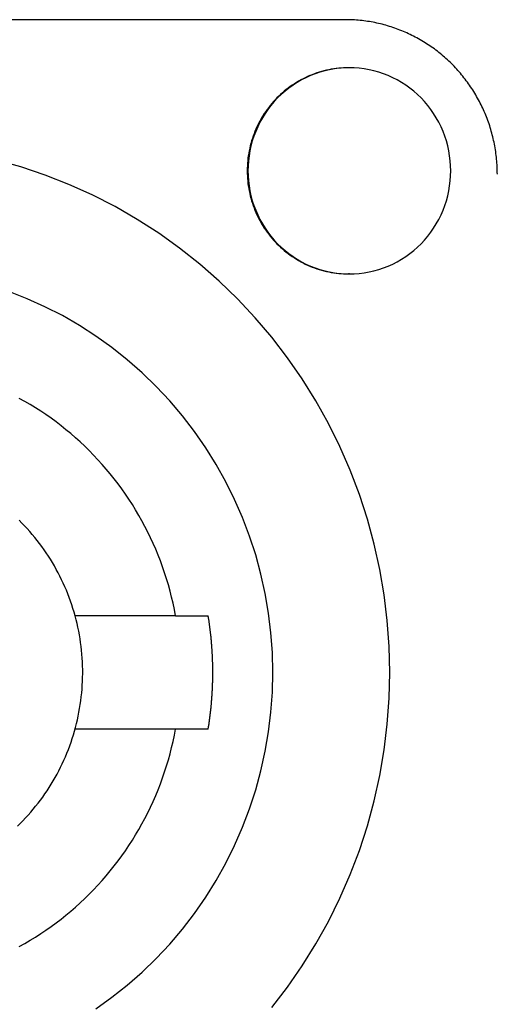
# Model space of a CAD drawing. Extents: x 987 to 2641, y 1244 to 2490.
# Tile 99 of 138: x 2539 to 2553, y 1865 to 1893. Entities that reach past the tile are written whole.
import ezdxf

# ---------------------------------------------------------------- set-up
doc = ezdxf.new("R2010")
doc.units = 0
doc.layers.add('KF_GRAVIS_8_REAR', color=7, linetype='CONTINUOUS')

# ---------------------------------------------------------------- blocks, each defined once
blk = doc.blocks.new('KF_GRAVIS_8_REAR')
at = {"layer": 'KF_GRAVIS_8_REAR'}
for p, q in [((34.0672, -252.5), (5.50777, -252.5)), ((34.18661, -253.9), (34.16568, -253.9)), ((34.18661, -259.9), (34.16568, -259.9)), ((29.12439, -269.85), (26.19504, -269.85)), ((29.12439, -269.85), (30.07362, -269.85)), ((29.12439, -273.15), (26.19504, -273.15)), ((30.07362, -273.15), (29.12439, -273.15))]:
    blk.add_line(p, q, dxfattribs=at)
for points in [[(38.4988, -257, 0), (38.4985, -256.945, 0), (38.4975, -256.89, 0), (38.4958, -256.834, 0), (38.4935, -256.779, 0), (38.4905, -256.724, 0), (38.4868, -256.669, 0), (38.4825, -256.614, 0), (38.4775, -256.559, 0), (38.4718, -256.504, 0), (38.4655, -256.449, 0), (38.4585, -256.394, 0), (38.4509, -256.34, 0), (38.4426, -256.285, 0), (38.4336, -256.231, 0), (38.424, -256.176, 0), (38.4137, -256.122, 0), (38.4027, -256.068, 0), (38.3912, -256.014, 0), (38.3789, -255.96, 0), (38.366, -255.907, 0), (38.3525, -255.853, 0), (38.3383, -255.8, 0), (38.3235, -255.747, 0), (38.308, -255.694, 0), (38.2919, -255.641, 0), (38.2752, -255.588, 0), (38.2578, -255.536, 0), (38.2398, -255.484, 0), (38.2211, -255.432, 0), (38.2019, -255.38, 0), (38.182, -255.329, 0), (38.1615, -255.278, 0), (38.1404, -255.227, 0), (38.1186, -255.176, 0), (38.0963, -255.126, 0), (38.0733, -255.076, 0), (38.0498, -255.026, 0), (38.0256, -254.977, 0), (38.0009, -254.928, 0), (37.9755, -254.879, 0), (37.9496, -254.83, 0), (37.9231, -254.782, 0), (37.896, -254.734, 0), (37.8683, -254.687, 0), (37.8401, -254.639, 0), (37.8113, -254.593, 0), (37.7819, -254.546, 0), (37.752, -254.5, 0), (37.7215, -254.454, 0), (37.6904, -254.409, 0), (37.6588, -254.364, 0), (37.6267, -254.319, 0), (37.5941, -254.275, 0), (37.5609, -254.231, 0), (37.5271, -254.188, 0), (37.4929, -254.145, 0), (37.4581, -254.103, 0), (37.4229, -254.061, 0), (37.3871, -254.019, 0), (37.3508, -253.978, 0), (37.3141, -253.937, 0), (37.2768, -253.897, 0), (37.2391, -253.857, 0), (37.2008, -253.818, 0), (37.1621, -253.779, 0), (37.123, -253.741, 0), (37.0834, -253.703, 0), (37.0433, -253.666, 0), (37.0028, -253.629, 0), (36.9618, -253.593, 0), (36.9204, -253.557, 0), (36.8786, -253.521, 0), (36.8363, -253.487, 0), (36.7937, -253.452, 0), (36.7506, -253.419, 0), (36.7071, -253.386, 0), (36.6632, -253.353, 0), (36.619, -253.321, 0), (36.5743, -253.289, 0), (36.5293, -253.258, 0), (36.4839, -253.228, 0), (36.4381, -253.198, 0), (36.392, -253.169, 0), (36.3455, -253.14, 0), (36.2987, -253.112, 0), (36.2515, -253.085, 0), (36.2041, -253.058, 0), (36.1563, -253.031, 0), (36.1081, -253.006, 0), (36.0597, -252.98, 0), (36.011, -252.956, 0), (35.962, -252.932, 0), (35.9127, -252.909, 0), (35.8631, -252.886, 0), (35.8132, -252.864, 0), (35.7631, -252.843, 0), (35.7127, -252.822, 0), (35.6621, -252.802, 0), (35.6113, -252.782, 0), (35.5602, -252.763, 0), (35.5089, -252.745, 0), (35.4573, -252.727, 0), (35.4056, -252.71, 0), (35.3536, -252.694, 0), (35.3015, -252.678, 0), (35.2492, -252.663, 0), (35.1967, -252.649, 0), (35.144, -252.635, 0), (35.0912, -252.622, 0), (35.0382, -252.609, 0), (34.985, -252.598, 0), (34.9318, -252.586, 0), (34.8784, -252.576, 0), (34.8248, -252.566, 0), (34.7712, -252.557, 0), (34.7175, -252.549, 0), (34.6636, -252.541, 0), (34.6097, -252.534, 0), (34.5557, -252.527, 0), (34.5016, -252.522, 0), (34.4474, -252.517, 0), (34.3932, -252.512, 0), (34.3389, -252.508, 0), (34.2846, -252.505, 0), (34.2303, -252.503, 0), (34.176, -252.501, 0), (34.1216, -252.5, 0), (34.0672, -252.5, 0)], [(34.1657, -253.9, 0), (34.0932, -253.901, 0), (34.0207, -253.904, 0), (33.9483, -253.908, 0), (33.8761, -253.914, 0), (33.804, -253.923, 0), (33.7322, -253.932, 0), (33.6606, -253.944, 0), (33.5893, -253.958, 0), (33.5184, -253.973, 0), (33.4478, -253.99, 0), (33.3777, -254.009, 0), (33.3081, -254.029, 0), (33.2389, -254.051, 0), (33.1704, -254.075, 0), (33.1024, -254.101, 0), (33.0351, -254.128, 0), (32.9684, -254.157, 0), (32.9025, -254.188, 0), (32.8373, -254.22, 0), (32.773, -254.254, 0), (32.7094, -254.29, 0), (32.6468, -254.327, 0), (32.5851, -254.365, 0), (32.5243, -254.406, 0), (32.4645, -254.447, 0), (32.4057, -254.49, 0), (32.348, -254.535, 0), (32.2914, -254.581, 0), (32.2359, -254.628, 0), (32.1816, -254.677, 0), (32.1285, -254.727, 0), (32.0766, -254.779, 0), (32.0259, -254.831, 0), (31.9766, -254.885, 0), (31.9286, -254.94, 0), (31.8819, -254.997, 0), (31.8366, -255.054, 0), (31.7927, -255.113, 0), (31.7502, -255.173, 0), (31.7092, -255.233, 0), (31.6696, -255.295, 0), (31.6316, -255.358, 0), (31.5951, -255.421, 0), (31.5601, -255.486, 0), (31.5267, -255.551, 0), (31.4949, -255.617, 0), (31.4647, -255.684, 0), (31.4361, -255.752, 0), (31.4092, -255.82, 0), (31.384, -255.889, 0), (31.3604, -255.959, 0), (31.3385, -256.029, 0), (31.3183, -256.1, 0), (31.2998, -256.171, 0), (31.283, -256.243, 0), (31.268, -256.315, 0), (31.2547, -256.387, 0), (31.2432, -256.46, 0), (31.2335, -256.533, 0), (31.2255, -256.606, 0), (31.2193, -256.679, 0), (31.2148, -256.753, 0), (31.2121, -256.826, 0), (31.2113, -256.9, 0), (31.2121, -256.974, 0), (31.2148, -257.047, 0), (31.2193, -257.121, 0), (31.2255, -257.194, 0), (31.2335, -257.267, 0), (31.2432, -257.34, 0), (31.2547, -257.413, 0), (31.268, -257.485, 0), (31.283, -257.557, 0), (31.2998, -257.629, 0), (31.3183, -257.7, 0), (31.3385, -257.771, 0), (31.3604, -257.841, 0), (31.384, -257.911, 0), (31.4092, -257.98, 0), (31.4361, -258.048, 0), (31.4647, -258.116, 0), (31.4949, -258.183, 0), (31.5267, -258.249, 0), (31.5601, -258.314, 0), (31.5951, -258.379, 0), (31.6316, -258.442, 0), (31.6696, -258.505, 0), (31.7092, -258.567, 0), (31.7502, -258.627, 0), (31.7927, -258.687, 0), (31.8366, -258.746, 0), (31.8819, -258.803, 0), (31.9286, -258.86, 0), (31.9766, -258.915, 0), (32.0259, -258.969, 0), (32.0766, -259.021, 0), (32.1285, -259.073, 0), (32.1816, -259.123, 0), (32.2359, -259.172, 0), (32.2914, -259.219, 0), (32.348, -259.265, 0), (32.4057, -259.31, 0), (32.4645, -259.353, 0), (32.5243, -259.394, 0), (32.5851, -259.435, 0), (32.6468, -259.473, 0), (32.7094, -259.51, 0), (32.773, -259.546, 0), (32.8373, -259.58, 0), (32.9025, -259.612, 0), (32.9684, -259.643, 0), (33.0351, -259.672, 0), (33.1024, -259.699, 0), (33.1704, -259.725, 0), (33.2389, -259.749, 0), (33.3081, -259.771, 0), (33.3777, -259.791, 0), (33.4478, -259.81, 0), (33.5184, -259.827, 0), (33.5893, -259.842, 0), (33.6606, -259.856, 0), (33.7322, -259.868, 0), (33.804, -259.877, 0), (33.8761, -259.886, 0), (33.9483, -259.892, 0), (34.0207, -259.896, 0), (34.0932, -259.899, 0), (34.1657, -259.9, 0)], [(34.1657, -253.9, 0), (34.0932, -253.901, 0), (34.0207, -253.904, 0), (33.9483, -253.908, 0), (33.8761, -253.914, 0), (33.804, -253.923, 0), (33.7322, -253.932, 0), (33.6606, -253.944, 0), (33.5893, -253.958, 0), (33.5184, -253.973, 0), (33.4478, -253.99, 0), (33.3777, -254.009, 0), (33.3081, -254.029, 0), (33.2389, -254.051, 0), (33.1704, -254.075, 0), (33.1024, -254.101, 0), (33.0351, -254.128, 0), (32.9684, -254.157, 0), (32.9025, -254.188, 0), (32.8373, -254.22, 0), (32.773, -254.254, 0), (32.7094, -254.29, 0), (32.6468, -254.327, 0), (32.5851, -254.365, 0), (32.5243, -254.406, 0), (32.4645, -254.447, 0), (32.4057, -254.49, 0), (32.348, -254.535, 0), (32.2914, -254.581, 0), (32.2359, -254.628, 0), (32.1816, -254.677, 0), (32.1285, -254.727, 0), (32.0766, -254.779, 0), (32.0259, -254.831, 0), (31.9766, -254.885, 0), (31.9286, -254.94, 0), (31.8819, -254.997, 0), (31.8366, -255.054, 0), (31.7927, -255.113, 0), (31.7502, -255.173, 0), (31.7092, -255.233, 0), (31.6696, -255.295, 0), (31.6316, -255.358, 0), (31.5951, -255.421, 0), (31.5601, -255.486, 0), (31.5267, -255.551, 0), (31.4949, -255.617, 0), (31.4647, -255.684, 0), (31.4361, -255.752, 0), (31.4092, -255.82, 0), (31.384, -255.889, 0), (31.3604, -255.959, 0), (31.3385, -256.029, 0), (31.3183, -256.1, 0), (31.2998, -256.171, 0), (31.283, -256.243, 0), (31.268, -256.315, 0), (31.2547, -256.387, 0), (31.2432, -256.46, 0), (31.2335, -256.533, 0), (31.2255, -256.606, 0), (31.2193, -256.679, 0), (31.2148, -256.753, 0), (31.2121, -256.826, 0), (31.2113, -256.9, 0), (31.2121, -256.974, 0), (31.2148, -257.047, 0), (31.2193, -257.121, 0), (31.2255, -257.194, 0), (31.2335, -257.267, 0), (31.2432, -257.34, 0), (31.2547, -257.413, 0), (31.268, -257.485, 0), (31.283, -257.557, 0), (31.2998, -257.629, 0), (31.3183, -257.7, 0), (31.3385, -257.771, 0), (31.3604, -257.841, 0), (31.384, -257.911, 0), (31.4092, -257.98, 0), (31.4361, -258.048, 0), (31.4647, -258.116, 0), (31.4949, -258.183, 0), (31.5267, -258.249, 0), (31.5601, -258.314, 0), (31.5951, -258.379, 0), (31.6316, -258.442, 0), (31.6696, -258.505, 0), (31.7092, -258.567, 0), (31.7502, -258.627, 0), (31.7927, -258.687, 0), (31.8366, -258.746, 0), (31.8819, -258.803, 0), (31.9286, -258.86, 0), (31.9766, -258.915, 0), (32.0259, -258.969, 0), (32.0766, -259.021, 0), (32.1285, -259.073, 0), (32.1816, -259.123, 0), (32.2359, -259.172, 0), (32.2914, -259.219, 0), (32.348, -259.265, 0), (32.4057, -259.31, 0), (32.4645, -259.353, 0), (32.5243, -259.394, 0), (32.5851, -259.435, 0), (32.6468, -259.473, 0), (32.7094, -259.51, 0), (32.773, -259.546, 0), (32.8373, -259.58, 0), (32.9025, -259.612, 0), (32.9684, -259.643, 0), (33.0351, -259.672, 0), (33.1024, -259.699, 0), (33.1704, -259.725, 0), (33.2389, -259.749, 0), (33.3081, -259.771, 0), (33.3777, -259.791, 0), (33.4478, -259.81, 0), (33.5184, -259.827, 0), (33.5893, -259.842, 0), (33.6606, -259.856, 0), (33.7322, -259.868, 0), (33.804, -259.877, 0), (33.8761, -259.886, 0), (33.9483, -259.892, 0), (34.0207, -259.896, 0), (34.0932, -259.899, 0), (34.1657, -259.9, 0)], [(34.1866, -253.9, 0), (34.0416, -253.904, 0), (33.897, -253.914, 0), (33.7531, -253.932, 0), (33.6102, -253.958, 0), (33.4687, -253.99, 0), (33.329, -254.029, 0), (33.1913, -254.075, 0), (33.056, -254.128, 0), (32.9234, -254.188, 0), (32.7939, -254.254, 0), (32.6677, -254.327, 0), (32.5452, -254.406, 0), (32.4267, -254.49, 0), (32.3123, -254.581, 0), (32.2025, -254.677, 0), (32.0975, -254.779, 0), (31.9975, -254.885, 0), (31.9028, -254.997, 0), (31.8136, -255.113, 0), (31.7301, -255.233, 0), (31.6525, -255.358, 0), (31.581, -255.486, 0), (31.5158, -255.617, 0), (31.4571, -255.752, 0), (31.4049, -255.889, 0), (31.3594, -256.029, 0), (31.3207, -256.171, 0), (31.289, -256.315, 0), (31.2642, -256.46, 0), (31.2464, -256.606, 0), (31.2358, -256.753, 0), (31.2322, -256.9, 0), (31.2358, -257.047, 0), (31.2464, -257.194, 0), (31.2642, -257.34, 0), (31.289, -257.485, 0), (31.3207, -257.629, 0), (31.3594, -257.771, 0), (31.4049, -257.911, 0), (31.4571, -258.048, 0), (31.5158, -258.183, 0), (31.581, -258.314, 0), (31.6525, -258.442, 0), (31.7301, -258.567, 0), (31.8136, -258.687, 0), (31.9028, -258.803, 0), (31.9975, -258.915, 0), (32.0975, -259.021, 0), (32.2025, -259.123, 0), (32.3123, -259.219, 0), (32.4267, -259.31, 0), (32.5452, -259.394, 0), (32.6677, -259.473, 0), (32.7939, -259.546, 0), (32.9234, -259.612, 0), (33.056, -259.672, 0), (33.1913, -259.725, 0), (33.329, -259.771, 0), (33.4687, -259.81, 0), (33.6102, -259.842, 0), (33.7531, -259.868, 0), (33.897, -259.886, 0), (34.0416, -259.896, 0), (34.1866, -259.9, 0), (34.3316, -259.896, 0), (34.4762, -259.886, 0), (34.6201, -259.868, 0), (34.763, -259.842, 0), (34.9045, -259.81, 0), (35.0442, -259.771, 0), (35.1819, -259.725, 0), (35.3172, -259.672, 0), (35.4498, -259.612, 0), (35.5793, -259.546, 0), (35.7055, -259.473, 0), (35.828, -259.394, 0), (35.9466, -259.31, 0), (36.0609, -259.219, 0), (36.1707, -259.123, 0), (36.2757, -259.021, 0), (36.3757, -258.915, 0), (36.4704, -258.803, 0), (36.5596, -258.687, 0), (36.6431, -258.567, 0), (36.7207, -258.442, 0), (36.7922, -258.314, 0), (36.8574, -258.183, 0), (36.9161, -258.048, 0), (36.9683, -257.911, 0), (37.0138, -257.771, 0), (37.0525, -257.629, 0), (37.0843, -257.485, 0), (37.1091, -257.34, 0), (37.1268, -257.194, 0), (37.1375, -257.047, 0), (37.141, -256.9, 0), (37.1375, -256.753, 0), (37.1268, -256.606, 0), (37.1091, -256.46, 0), (37.0843, -256.315, 0), (37.0525, -256.171, 0), (37.0138, -256.029, 0), (36.9683, -255.889, 0), (36.9161, -255.752, 0), (36.8574, -255.617, 0), (36.7922, -255.486, 0), (36.7207, -255.358, 0), (36.6431, -255.233, 0), (36.5596, -255.113, 0), (36.4704, -254.997, 0), (36.3757, -254.885, 0), (36.2757, -254.779, 0), (36.1707, -254.677, 0), (36.0609, -254.581, 0), (35.9466, -254.49, 0), (35.828, -254.406, 0), (35.7055, -254.327, 0), (35.5793, -254.254, 0), (35.4498, -254.188, 0), (35.3172, -254.128, 0), (35.1819, -254.075, 0), (35.0442, -254.029, 0), (34.9045, -253.99, 0), (34.763, -253.958, 0), (34.6201, -253.932, 0), (34.4762, -253.914, 0), (34.3316, -253.904, 0), (34.1866, -253.9, 0)], [(31.9261, -281.254, 0), (32.3833, -280.659, 0), (32.8112, -280.042, 0), (33.2088, -279.404, 0), (33.5751, -278.748, 0), (33.9093, -278.074, 0), (34.2105, -277.384, 0), (34.4779, -276.68, 0), (34.711, -275.963, 0), (34.9093, -275.236, 0), (35.0721, -274.5, 0), (35.1991, -273.756, 0), (35.2901, -273.007, 0), (35.3448, -272.254, 0), (35.363, -271.5, 0), (35.3448, -270.746, 0), (35.2901, -269.993, 0), (35.1991, -269.244, 0), (35.0721, -268.5, 0), (34.9093, -267.764, 0), (34.711, -267.037, 0), (34.4779, -266.32, 0), (34.2105, -265.616, 0), (33.9093, -264.926, 0), (33.5751, -264.252, 0), (33.2088, -263.596, 0), (32.8112, -262.958, 0), (32.3833, -262.341, 0), (31.9261, -261.746, 0), (31.4407, -261.175, 0), (30.9282, -260.628, 0), (30.39, -260.108, 0), (29.8272, -259.615, 0), (29.2413, -259.151, 0), (28.6337, -258.716, 0), (28.0059, -258.312, 0), (27.3592, -257.94, 0), (26.6954, -257.601, 0), (26.016, -257.295, 0), (25.3226, -257.024, 0), (24.6169, -256.787, 0), (23.9007, -256.586, 0)], [(26.803, -281.291, 0), (27.2683, -280.958, 0), (27.717, -280.602, 0), (28.148, -280.225, 0), (28.5602, -279.826, 0), (28.9527, -279.408, 0), (29.3244, -278.97, 0), (29.6746, -278.514, 0), (30.0023, -278.042, 0), (30.3068, -277.554, 0), (30.5874, -277.051, 0), (30.8433, -276.534, 0), (31.0739, -276.006, 0), (31.2788, -275.467, 0), (31.4573, -274.918, 0), (31.6091, -274.361, 0), (31.7338, -273.797, 0), (31.8311, -273.228, 0), (31.9008, -272.654, 0), (31.9427, -272.078, 0), (31.9566, -271.5, 0), (31.9427, -270.922, 0), (31.9008, -270.346, 0), (31.8311, -269.772, 0), (31.7338, -269.203, 0), (31.6091, -268.639, 0), (31.4573, -268.082, 0), (31.2788, -267.533, 0), (31.0739, -266.994, 0), (30.8433, -266.466, 0), (30.5874, -265.949, 0), (30.3068, -265.446, 0), (30.0023, -264.958, 0), (29.6746, -264.486, 0), (29.3244, -264.03, 0), (28.9527, -263.592, 0), (28.5602, -263.174, 0), (28.148, -262.775, 0), (27.717, -262.398, 0), (27.2683, -262.042, 0), (26.803, -261.709, 0), (26.3221, -261.4, 0), (25.8269, -261.115, 0), (25.3185, -260.856, 0), (24.7982, -260.621, 0), (24.2671, -260.413, 0)], [(29.1244, -269.85, 0), (29.0895, -269.669, 0), (29.051, -269.489, 0), (29.0089, -269.31, 0), (28.9632, -269.132, 0), (28.9139, -268.954, 0), (28.8611, -268.778, 0), (28.8048, -268.603, 0), (28.745, -268.429, 0), (28.6817, -268.256, 0), (28.6149, -268.085, 0), (28.5447, -267.915, 0), (28.4712, -267.747, 0), (28.3943, -267.58, 0), (28.314, -267.415, 0), (28.2305, -267.251, 0), (28.1436, -267.089, 0), (28.0536, -266.929, 0), (27.9604, -266.771, 0), (27.864, -266.615, 0), (27.7645, -266.461, 0), (27.662, -266.309, 0), (27.5564, -266.159, 0), (27.4478, -266.011, 0), (27.3364, -265.866, 0), (27.222, -265.723, 0), (27.1047, -265.582, 0), (26.9847, -265.444, 0), (26.8619, -265.309, 0), (26.7365, -265.176, 0), (26.6084, -265.045, 0), (26.4777, -264.917, 0), (26.3445, -264.792, 0), (26.2087, -264.67, 0), (26.0706, -264.55, 0), (25.9301, -264.434, 0), (25.7873, -264.32, 0), (25.6422, -264.209, 0), (25.495, -264.102, 0), (25.3456, -263.997, 0), (25.1942, -263.896, 0), (25.0408, -263.797, 0), (24.8854, -263.702, 0), (24.7281, -263.61, 0), (24.569, -263.522, 0)], [(24.5146, -275.975, 0), (24.595, -275.897, 0), (24.6739, -275.817, 0), (24.7514, -275.736, 0), (24.8274, -275.653, 0), (24.9019, -275.569, 0), (24.9748, -275.484, 0), (25.0462, -275.397, 0), (25.116, -275.309, 0), (25.1842, -275.219, 0), (25.2508, -275.128, 0), (25.3157, -275.036, 0), (25.3789, -274.943, 0), (25.4404, -274.849, 0), (25.5002, -274.753, 0), (25.5583, -274.657, 0), (25.6146, -274.559, 0), (25.6691, -274.461, 0), (25.7219, -274.361, 0), (25.7728, -274.26, 0), (25.8219, -274.159, 0), (25.8691, -274.056, 0), (25.9145, -273.953, 0), (25.958, -273.849, 0), (25.9996, -273.744, 0), (26.0393, -273.638, 0), (26.0771, -273.532, 0), (26.1129, -273.425, 0), (26.1468, -273.317, 0), (26.1787, -273.208, 0), (26.2087, -273.099, 0), (26.2367, -272.99, 0), (26.2627, -272.88, 0), (26.2867, -272.769, 0), (26.3087, -272.658, 0), (26.3286, -272.547, 0), (26.3466, -272.436, 0), (26.3625, -272.324, 0), (26.3764, -272.211, 0), (26.3883, -272.099, 0), (26.3981, -271.986, 0), (26.4059, -271.873, 0), (26.4117, -271.76, 0), (26.4154, -271.647, 0), (26.417, -271.534, 0), (26.4166, -271.421, 0), (26.4141, -271.308, 0), (26.4096, -271.195, 0), (26.4031, -271.082, 0), (26.3945, -270.969, 0), (26.3838, -270.856, 0), (26.3712, -270.744, 0), (26.3564, -270.632, 0), (26.3397, -270.52, 0), (26.3209, -270.408, 0), (26.3002, -270.297, 0), (26.2774, -270.187, 0), (26.2526, -270.076, 0), (26.2258, -269.966, 0), (26.197, -269.857, 0), (26.1663, -269.748, 0), (26.1335, -269.64, 0), (26.0989, -269.533, 0), (26.0623, -269.426, 0), (26.0237, -269.32, 0), (25.9833, -269.214, 0), (25.9409, -269.11, 0), (25.8967, -269.006, 0), (25.8505, -268.903, 0), (25.8026, -268.801, 0), (25.7527, -268.7, 0), (25.7011, -268.599, 0), (25.6476, -268.5, 0), (25.5924, -268.402, 0), (25.5354, -268.305, 0), (25.4766, -268.208, 0), (25.4161, -268.113, 0), (25.3539, -268.02, 0), (25.29, -267.927, 0), (25.2245, -267.835, 0), (25.1573, -267.745, 0), (25.0884, -267.656, 0), (25.018, -267.569, 0), (24.946, -267.482, 0), (24.8724, -267.397, 0), (24.7973, -267.314, 0), (24.7207, -267.232, 0), (24.6427, -267.151, 0), (24.5632, -267.072, 0)], [(30.0736, -273.15, 0), (30.0778, -273.124, 0), (30.0819, -273.099, 0), (30.086, -273.073, 0), (30.0899, -273.048, 0), (30.0938, -273.022, 0), (30.0977, -272.997, 0), (30.1015, -272.971, 0), (30.1052, -272.945, 0), (30.1089, -272.92, 0), (30.1124, -272.894, 0), (30.116, -272.868, 0), (30.1194, -272.843, 0), (30.1228, -272.817, 0), (30.1261, -272.791, 0), (30.1294, -272.766, 0), (30.1326, -272.74, 0), (30.1357, -272.714, 0), (30.1388, -272.689, 0), (30.1418, -272.663, 0), (30.1447, -272.637, 0), (30.1476, -272.611, 0), (30.1504, -272.586, 0), (30.1531, -272.56, 0), (30.1558, -272.534, 0), (30.1584, -272.508, 0), (30.1609, -272.483, 0), (30.1634, -272.457, 0), (30.1658, -272.431, 0), (30.1682, -272.405, 0), (30.1704, -272.379, 0), (30.1727, -272.354, 0), (30.1748, -272.328, 0), (30.1769, -272.302, 0), (30.1789, -272.276, 0), (30.1808, -272.25, 0), (30.1827, -272.225, 0), (30.1845, -272.199, 0), (30.1863, -272.173, 0), (30.188, -272.147, 0), (30.1896, -272.121, 0), (30.1911, -272.095, 0), (30.1926, -272.069, 0), (30.194, -272.044, 0), (30.1954, -272.018, 0), (30.1967, -271.992, 0), (30.1979, -271.966, 0), (30.1991, -271.94, 0), (30.2001, -271.914, 0), (30.2012, -271.888, 0), (30.2021, -271.863, 0), (30.203, -271.837, 0), (30.2038, -271.811, 0), (30.2046, -271.785, 0), (30.2053, -271.759, 0), (30.2059, -271.733, 0), (30.2065, -271.707, 0), (30.207, -271.681, 0), (30.2074, -271.655, 0), (30.2078, -271.629, 0), (30.2081, -271.604, 0), (30.2083, -271.578, 0), (30.2085, -271.552, 0), (30.2086, -271.526, 0), (30.2086, -271.5, 0), (30.2086, -271.474, 0), (30.2085, -271.448, 0), (30.2083, -271.422, 0), (30.2081, -271.396, 0), (30.2078, -271.371, 0), (30.2074, -271.345, 0), (30.207, -271.319, 0), (30.2065, -271.293, 0), (30.2059, -271.267, 0), (30.2053, -271.241, 0), (30.2046, -271.215, 0), (30.2038, -271.189, 0), (30.203, -271.163, 0), (30.2021, -271.137, 0), (30.2012, -271.112, 0), (30.2001, -271.086, 0), (30.1991, -271.06, 0), (30.1979, -271.034, 0), (30.1967, -271.008, 0), (30.1954, -270.982, 0), (30.194, -270.956, 0), (30.1926, -270.931, 0), (30.1911, -270.905, 0), (30.1896, -270.879, 0), (30.188, -270.853, 0), (30.1863, -270.827, 0), (30.1845, -270.801, 0), (30.1827, -270.775, 0), (30.1808, -270.75, 0), (30.1789, -270.724, 0), (30.1769, -270.698, 0), (30.1748, -270.672, 0), (30.1727, -270.646, 0), (30.1704, -270.621, 0), (30.1682, -270.595, 0), (30.1658, -270.569, 0), (30.1634, -270.543, 0), (30.1609, -270.517, 0), (30.1584, -270.492, 0), (30.1558, -270.466, 0), (30.1531, -270.44, 0), (30.1504, -270.414, 0), (30.1476, -270.389, 0), (30.1447, -270.363, 0), (30.1418, -270.337, 0), (30.1388, -270.311, 0), (30.1357, -270.286, 0), (30.1326, -270.26, 0), (30.1294, -270.234, 0), (30.1261, -270.209, 0), (30.1228, -270.183, 0), (30.1194, -270.157, 0), (30.116, -270.132, 0), (30.1124, -270.106, 0), (30.1089, -270.08, 0), (30.1052, -270.055, 0), (30.1015, -270.029, 0), (30.0977, -270.003, 0), (30.0938, -269.978, 0), (30.0899, -269.952, 0), (30.086, -269.927, 0), (30.0819, -269.901, 0), (30.0778, -269.876, 0), (30.0736, -269.85, 0)], [(24.569, -279.478, 0), (24.7281, -279.39, 0), (24.8854, -279.298, 0), (25.0408, -279.203, 0), (25.1942, -279.104, 0), (25.3456, -279.003, 0), (25.495, -278.898, 0), (25.6422, -278.791, 0), (25.7873, -278.68, 0), (25.9301, -278.566, 0), (26.0706, -278.45, 0), (26.2087, -278.33, 0), (26.3445, -278.208, 0), (26.4777, -278.083, 0), (26.6084, -277.955, 0), (26.7365, -277.824, 0), (26.8619, -277.691, 0), (26.9847, -277.556, 0), (27.1047, -277.418, 0), (27.222, -277.277, 0), (27.3364, -277.134, 0), (27.4478, -276.989, 0), (27.5564, -276.841, 0), (27.662, -276.691, 0), (27.7645, -276.539, 0), (27.864, -276.385, 0), (27.9604, -276.229, 0), (28.0536, -276.071, 0), (28.1436, -275.911, 0), (28.2305, -275.749, 0), (28.314, -275.585, 0), (28.3943, -275.42, 0), (28.4712, -275.253, 0), (28.5447, -275.085, 0), (28.6149, -274.915, 0), (28.6817, -274.744, 0), (28.745, -274.571, 0), (28.8048, -274.397, 0), (28.8611, -274.222, 0), (28.9139, -274.046, 0), (28.9632, -273.868, 0), (29.0089, -273.69, 0), (29.051, -273.511, 0), (29.0895, -273.331, 0), (29.1244, -273.15, 0)]]:
    blk.add_polyline3d(points, dxfattribs=at)

msp = doc.modelspace()

# ---------------------------------------------------------------- block references
at = {"layer": 'KF_GRAVIS_8_REAR'}
msp.add_blockref('KF_GRAVIS_8_REAR', (2514.017, 2145.913), dxfattribs=at)

doc.saveas('drawing.dxf')
